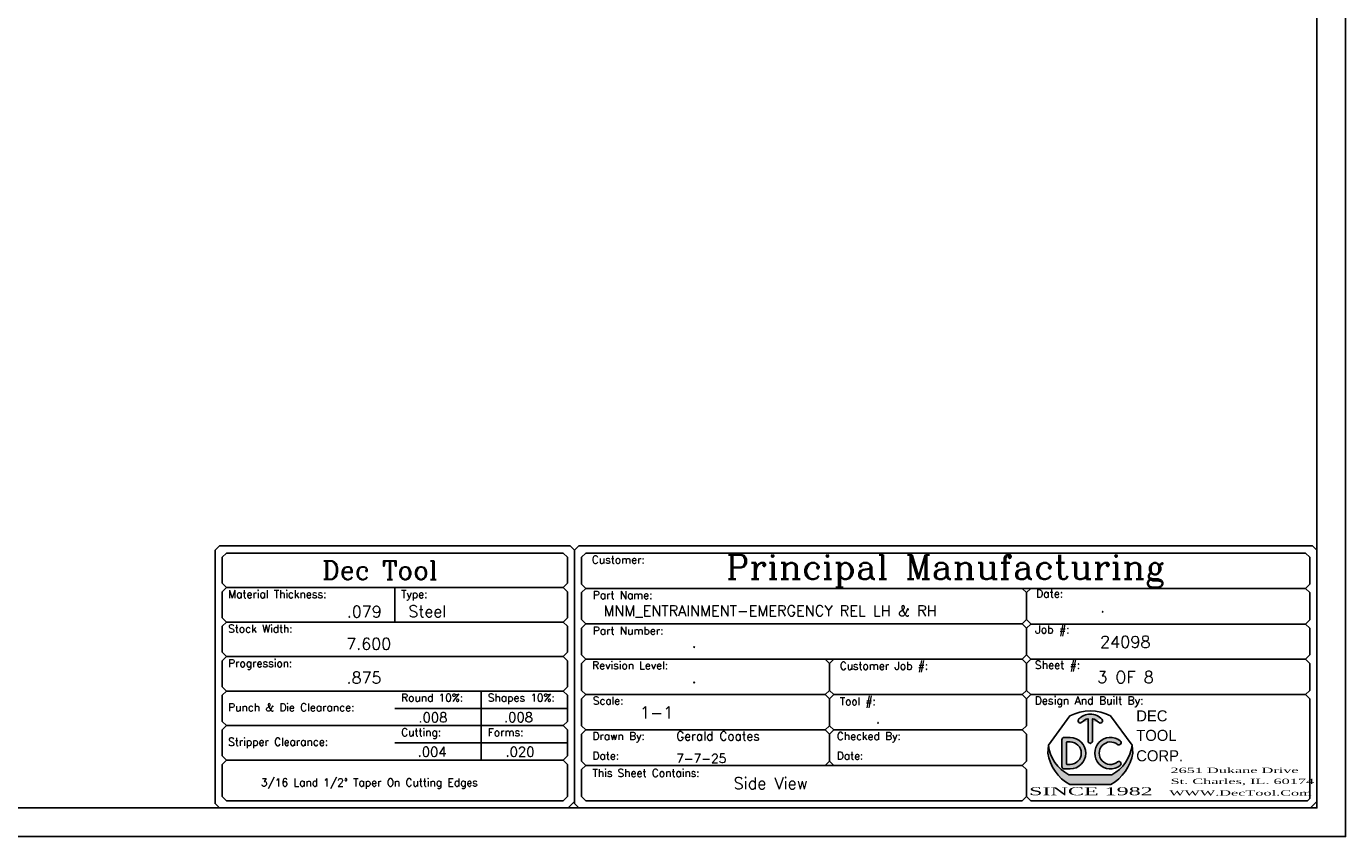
# Model space of a CAD drawing. Header units: inches. Extents: x -59 to 40, y -86 to 20.
# Tile 34 of 75: x 28 to 40, y -86 to -79. Entities that reach past the tile are written whole.
import ezdxf

# ---------------------------------------------------------------- set-up
doc = ezdxf.new("R2010")
doc.units = ezdxf.units.IN
doc.header["$MEASUREMENT"] = 0
doc.layers.add('SID-M-D', color=2, linetype='Continuous')
doc.layers.add('SID-M-S', color=7, linetype='Continuous')
doc.styles.add('C', font='COMPLEX.SHX')
doc.styles.add('DARREN', font='dutchi.ttf')
doc.styles.add('TITTLE', font='vinet.ttf')

# ---------------------------------------------------------------- blocks, each defined once
blk = doc.blocks.new('dm108485')
at = {"layer": 'SID-M-S'}
h = blk.add_hatch(color=5, dxfattribs=at)
edge = h.paths.add_edge_path()
edge.add_arc((-24.274016, 24.771245), 0.3125, 101.536958, 138.1897)
edge.add_arc((-24.553525, 25.021245), 0.0625, 138.1897, 318.1897, ccw=False)
edge.add_arc((-24.274016, 24.771245), 0.4375, 41.81029999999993, 138.1897, ccw=False)
edge.add_arc((-23.994474, 25.021208), 0.0625, -138.1439400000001, 41.85608500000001, ccw=False)
edge.add_arc((-24.274016, 24.771245), 0.3125, 41.791991, 78.46304)
edge.add_line((-24.211516, 25.077431), (-24.211516, 24.458747))
edge.add_arc((-24.274016, 24.458739), 0.0625, -180.0073369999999, 0.0073369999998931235, ccw=False)
edge.add_line((-24.336516, 24.458747), (-24.336516, 25.077431))
for color, points in [(44, [(-23.09113750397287, 24.12506353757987), (-23.11127244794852, 24.34654737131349), (-23.11127270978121, 24.34654772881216, -0.2467035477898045), (-23.67590065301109, 23.52124487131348), (-24.8721312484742, 23.52124487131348, -0.2467035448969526), (-25.43675927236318, 24.34654766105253), (-25.43675944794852, 24.34654742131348), (-25.45689447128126, 24.12506321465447, 0.2250527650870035), (-24.84472040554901, 23.2462442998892), (-23.70331161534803, 23.24624434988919, 0.2250528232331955)]), (5, [(-23.43839081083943, 24.46301805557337, 2.079481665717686), (-23.43832624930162, 23.77952329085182, 0.9974867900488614), (-23.51645796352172, 23.87709607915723, -2.078486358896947), (-23.51653168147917, 24.36545254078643, 0.9974776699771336)])]:
    blk.add_hatch(color=color, dxfattribs=at).paths.add_polyline_path(points)
h = blk.add_hatch(color=5, dxfattribs=at)
h.paths.add_polyline_path([(-24.83651594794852, 24.55874487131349), (-24.99901594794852, 24.55874487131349, 0.4142135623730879), (-25.06151594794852, 24.49624487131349), (-25.06151594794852, 23.74624487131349, 0.4142135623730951), (-24.99901594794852, 23.68374487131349), (-24.83651594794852, 23.68374487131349, 1)])
h.paths.add_polyline_path([(-24.83651594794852, 23.80874487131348), (-24.92651594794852, 23.80874487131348, -0.4142135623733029), (-24.93651594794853, 23.81874487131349), (-24.93651594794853, 24.42374487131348, -0.4142135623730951), (-24.92651594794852, 24.43374487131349), (-24.83651594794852, 24.43374487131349, -1)], flags=16)
at = {"layer": 'SID-M-S', "color": 44}
for p, q in [((-24.840673, 25.160426), (-25.436759, 24.346547)), ((-23.707359, 25.160426), (-23.111272, 24.346547))]:
    blk.add_line(p, q, dxfattribs=at)
at = {"layer": 'SID-M-S'}
for p, q in [((-25.436759, 24.346547), (-25.456894, 24.125063)), ((-25.061516, 24.496245), (-25.061516, 23.746245)), ((-24.836516, 24.558745), (-24.999016, 24.558745)), ((-24.936516, 23.818745), (-24.936516, 24.423745)), ((-24.926516, 24.433745), (-24.836516, 24.433745)), ((-23.111272, 24.346547), (-23.091137, 24.125063)), ((-24.836516, 23.683745), (-24.999016, 23.683745)), ((-24.926516, 23.808745), (-24.836516, 23.808745)), ((-23.6759, 23.521245), (-24.872131, 23.521245))]:
    blk.add_line(p, q, dxfattribs=at)
at = {"layer": 'SID-M-S', "linetype": 'Continuous'}
blk.add_line((-24.84472, 23.246244), (-23.703312, 23.246244), dxfattribs=at)
at = {"layer": 'SID-M-S'}
for points in [[(-24.041026, 24.97950400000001, 1), (-23.947923, 25.062911, 0.4472140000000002), (-24.600109, 25.062911)], [(-24.50694, 24.979578, -0.161305), (-24.336516, 25.077431), (-24.336516, 24.458747, 1.000128), (-24.211516, 24.458747), (-24.211516, 25.077431, -0.161387), (-24.041026, 24.97950400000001)]]:
    blk.add_lwpolyline(points, format="xyb", dxfattribs=at)
at = {"layer": 'SID-M-S', "color": 44}
blk.add_arc((-24.274016, 24.04624500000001), 1.25, 63.04274999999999, 116.9573, dxfattribs=at)
at = {"layer": 'SID-M-S'}
for centre, radius, start, end in [((-24.553525, 25.021245), 0.0625, 138.1897, 318.1897000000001), ((-24.36901600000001, 24.471245), 1.074999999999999, 186.6612, 242.0945000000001), ((-24.999016, 24.496245), 0.0625, 90.00001999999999, 180), ((-24.926516, 24.423745), 0.01, 90, 180), ((-24.836516, 24.121245), 0.4375, 270, 90), ((-24.836516, 24.121245), 0.3125, 270, 90), ((-23.711516, 24.121245), 0.4375, 51.37019699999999, 308.61381), ((-23.711516, 24.121245), 0.3125, 51.39486400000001, 308.5956), ((-24.179016, 24.471245), 1.074999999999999, 297.9055, 353.3388), ((-23.477584, 24.414334), 0.0625, 231.355952, 51.16382899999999), ((-24.224016, 24.331245), 1.25, 189.494, 240.2271), ((-24.324016, 24.331245), 1.25, 299.7729, 350.506), ((-23.477515, 23.828211), 0.0625, 308.3877470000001, 128.676102), ((-24.999016, 23.746245), 0.0625, 180, 270), ((-24.926516, 23.818745), 0.01, 180, 270)]:
    blk.add_arc(centre, radius, start, end, dxfattribs=at)
blk.add_point((-24.274016, 24.396245), dxfattribs=at)

msp = doc.modelspace()

# ---------------------------------------------------------------- linework, layer by layer
at = {"layer": 'SID-M-S'}
for p, q in [((30.00676117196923, -83.34638053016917), (30.04367516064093, -83.3094665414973)), ((30.04367516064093, -83.3094665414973), (32.96981774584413, -83.3094665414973)), ((33.00673173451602, -83.34638053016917), (32.96981774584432, -83.3094665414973)), ((33.12977836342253, -83.34638053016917), (33.16669235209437, -83.30946654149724)), ((39.41980484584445, -83.30946654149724), (33.16669235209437, -83.30946654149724)), ((39.41980484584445, -83.30946654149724), (39.45671883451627, -83.34638053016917)), ((30.00676117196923, -83.34638053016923), (30.00676117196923, -83.57255195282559)), ((33.00673173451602, -83.34638053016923), (33.00673173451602, -83.57255195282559)), ((33.12977836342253, -83.58016912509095), (33.12977836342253, -83.34638053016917)), ((39.45671883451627, -83.34638053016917), (39.45671883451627, -83.58016912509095)), ((30.00676117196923, -83.57255195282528), (30.04367516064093, -83.60946594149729)), ((30.00676117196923, -83.64637993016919), (30.04367516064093, -83.60946594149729)), ((30.00676117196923, -83.64637993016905), (30.00676117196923, -83.87255135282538)), ((30.04367516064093, -83.60946594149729), (32.96981774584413, -83.60946594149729)), ((31.50675817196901, -83.60946594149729), (31.50675817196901, -83.90946534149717)), ((33.00673173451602, -83.57255195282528), (32.96981774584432, -83.60946594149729)), ((33.00673173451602, -83.64637993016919), (32.96981774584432, -83.60946594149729)), ((33.00673173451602, -83.64637993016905), (33.00673173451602, -83.87255135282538)), ((33.16669235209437, -83.61708311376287), (33.12977836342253, -83.58016912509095)), ((33.12977836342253, -83.65399710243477), (33.16669235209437, -83.61708311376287)), ((33.12977836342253, -83.88778569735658), (33.12977836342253, -83.65399710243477)), ((39.41980484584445, -83.61708311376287), (33.16669235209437, -83.61708311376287)), ((36.95887226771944, -83.61708311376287), (36.99578625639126, -83.65399710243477)), ((37.03270024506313, -83.61708311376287), (36.99578625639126, -83.65399710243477)), ((36.99578625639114, -83.88778569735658), (36.99578625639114, -83.65399710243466)), ((39.41980484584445, -83.61708311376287), (39.45671883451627, -83.58016912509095)), ((39.45671883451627, -83.65399710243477), (39.41980484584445, -83.61708311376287)), ((39.45671883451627, -83.65399710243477), (39.45671883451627, -83.8898720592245)), ((30.00676117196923, -83.8725513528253), (30.04367516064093, -83.90946534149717)), ((30.00676117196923, -83.94637933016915), (30.04367516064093, -83.90946534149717)), ((30.04367516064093, -83.90946534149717), (32.96981774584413, -83.90946534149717)), ((33.00673173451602, -83.8725513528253), (32.96981774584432, -83.90946534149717)), ((33.00673173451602, -83.94637933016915), (32.96981774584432, -83.90946534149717)), ((33.16669235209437, -83.9246996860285), (33.12977836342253, -83.88778569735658)), ((36.95887226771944, -83.9246996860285), (36.99578625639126, -83.88778569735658)), ((36.99578625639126, -83.88778569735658), (37.03270024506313, -83.9246996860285)), ((39.45671883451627, -83.8898720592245), (39.41980484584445, -83.92678604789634)), ((30.00676117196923, -83.94637933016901), (30.00676117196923, -84.17255075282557)), ((33.00673173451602, -83.94637933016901), (33.00673173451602, -84.17255075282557)), ((33.12977836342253, -83.96161367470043), (33.16669235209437, -83.9246996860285)), ((33.12977836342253, -84.1954022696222), (33.12977836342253, -83.96161367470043)), ((36.95887226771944, -83.9246996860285), (33.16669235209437, -83.9246996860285)), ((36.99578625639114, -83.96161367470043), (36.95887226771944, -83.9246996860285)), ((37.03270024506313, -83.92678604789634), (36.99578625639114, -83.96370003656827)), ((36.99578625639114, -84.1954022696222), (36.99578625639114, -83.96370003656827)), ((37.03270024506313, -83.92678604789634), (39.41980484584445, -83.92678604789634)), ((39.41980484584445, -83.92678604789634), (39.45671883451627, -83.96370003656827)), ((39.45671883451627, -83.96370003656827), (39.45671883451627, -84.1954022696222)), ((30.00676117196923, -84.17255075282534), (30.04367516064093, -84.20946474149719)), ((30.00676117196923, -84.24637873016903), (30.04367516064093, -84.20946474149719)), ((30.00676117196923, -84.24637873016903), (30.00676117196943, -84.47255015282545)), ((30.04367516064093, -84.20946474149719), (32.96981774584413, -84.20946474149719)), ((33.00673173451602, -84.17255075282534), (32.96981774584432, -84.20946474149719)), ((33.00673173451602, -84.24637873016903), (32.96981774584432, -84.20946474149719)), ((33.00673173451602, -84.24637873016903), (33.00673173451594, -84.47255015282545)), ((33.16669235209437, -84.2323162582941), (33.12977836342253, -84.1954022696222)), ((33.12977836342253, -84.26923024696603), (33.16669235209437, -84.2323162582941)), ((36.95887226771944, -84.2323162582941), (33.16669235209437, -84.2323162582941)), ((35.24618038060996, -84.2323162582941), (35.28309436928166, -84.26923024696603)), ((35.32000835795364, -84.2323162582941), (35.28309436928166, -84.26923024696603)), ((36.95887226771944, -84.2323162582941), (36.99578625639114, -84.1954022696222)), ((36.99578625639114, -84.26923024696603), (36.95887226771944, -84.2323162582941)), ((36.99578625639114, -84.1954022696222), (37.03270024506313, -84.2323162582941)), ((37.03270024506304, -84.2323162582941), (36.99578625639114, -84.26923024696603)), ((37.03270024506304, -84.2323162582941), (39.41980484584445, -84.2323162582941)), ((39.45671883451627, -84.1954022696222), (39.41980484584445, -84.2323162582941)), ((39.41980484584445, -84.2323162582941), (39.45671883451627, -84.26923024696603)), ((33.12977836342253, -84.50301884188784), (33.12977836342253, -84.26923024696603)), ((35.28309436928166, -84.26923024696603), (35.28309436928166, -84.50301884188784)), ((36.99578625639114, -84.50301884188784), (36.99578625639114, -84.26923024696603)), ((39.45671883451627, -84.26923024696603), (39.45671883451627, -84.50301884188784)), ((30.00676117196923, -84.47255015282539), (30.04367516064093, -84.5094641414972)), ((33.00673173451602, -84.47255015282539), (32.96981774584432, -84.5094641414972)), ((30.00676117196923, -84.54637813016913), (30.04367516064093, -84.5094641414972)), ((30.00676117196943, -84.54637813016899), (30.00676117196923, -84.77254955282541)), ((30.04367516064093, -84.50946414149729), (32.96981774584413, -84.50946414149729)), ((32.25675667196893, -84.5094641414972), (32.25675667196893, -84.80946354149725)), ((33.00673173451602, -84.54637813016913), (32.96981774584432, -84.5094641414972)), ((33.00673173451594, -84.54637813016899), (33.00673173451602, -84.77254955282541)), ((33.12977836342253, -84.50301884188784), (33.16669235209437, -84.53993283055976)), ((33.12977836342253, -84.57684681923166), (33.16669235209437, -84.53993283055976)), ((33.12977836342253, -84.81063541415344), (33.12977836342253, -84.57684681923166)), ((35.24618038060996, -84.53993283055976), (33.16669235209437, -84.53993283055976)), ((35.28309436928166, -84.50301884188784), (35.24618038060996, -84.53993283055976)), ((35.24618038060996, -84.53993283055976), (35.28309436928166, -84.57684681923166)), ((35.28309436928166, -84.50301884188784), (35.32000835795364, -84.53993283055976)), ((35.32000835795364, -84.53993283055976), (35.28309436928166, -84.57684681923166)), ((35.28309436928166, -84.57684681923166), (35.28309436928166, -84.81063541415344)), ((36.95887226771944, -84.53993283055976), (35.32000835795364, -84.53993283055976)), ((36.95887226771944, -84.53993283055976), (36.99578625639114, -84.50301884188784)), ((36.99578625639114, -84.57684681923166), (36.95887226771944, -84.53993283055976)), ((36.99578625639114, -84.50301884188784), (37.03270024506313, -84.53993283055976)), ((37.03270024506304, -84.53993283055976), (36.99578625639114, -84.57684681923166)), ((36.99578625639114, -84.81063541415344), (36.99578625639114, -84.57684681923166)), ((37.03270024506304, -84.53993283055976), (39.41980484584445, -84.53993283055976)), ((39.45671883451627, -84.50301884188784), (39.41980484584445, -84.53993283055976)), ((39.41980484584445, -84.53993283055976), (39.45671883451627, -84.57684681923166)), ((39.45671883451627, -84.57684681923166), (39.45671883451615, -85.44348216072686)), ((31.50675817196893, -84.6594638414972), (33.00675517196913, -84.65946384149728)), ((30.00676117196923, -84.77254955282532), (30.04367516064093, -84.80946354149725)), ((30.00676117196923, -84.84637753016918), (30.04367516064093, -84.80946354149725)), ((30.04367516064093, -84.80946354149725), (32.96981774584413, -84.80946354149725)), ((32.25675667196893, -84.80946354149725), (32.25675667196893, -85.10946294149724)), ((33.00673173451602, -84.77254955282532), (32.96981774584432, -84.80946354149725)), ((33.00673173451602, -84.84637753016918), (32.96981774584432, -84.80946354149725)), ((33.16669235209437, -84.84754940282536), (33.12977836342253, -84.81063541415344)), ((35.28309436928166, -84.81063541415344), (35.24618038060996, -84.84754940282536)), ((35.28309436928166, -84.81063541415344), (35.32000835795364, -84.84754940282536)), ((36.99578625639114, -84.81063541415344), (36.95887226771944, -84.84754940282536)), ((30.00676117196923, -84.84637753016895), (30.00676117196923, -85.07254895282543)), ((33.00673173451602, -84.84637753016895), (33.00673173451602, -85.07254895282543)), ((33.12977836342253, -84.88446339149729), (33.16669235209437, -84.84754940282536)), ((33.12977836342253, -85.1182519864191), (33.12977836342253, -84.88446339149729)), ((35.24618038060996, -84.84754940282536), (33.16669235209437, -84.84754940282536)), ((35.24618038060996, -84.84754940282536), (35.28309436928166, -84.88446339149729)), ((35.32000835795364, -84.84754940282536), (35.28309436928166, -84.88446339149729)), ((35.28309436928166, -84.88446339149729), (35.28309436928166, -85.1182519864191)), ((36.95887226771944, -84.84754940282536), (35.32000835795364, -84.84754940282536)), ((36.95887226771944, -84.84754940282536), (36.99578625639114, -84.88446339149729)), ((36.99578625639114, -84.88446339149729), (36.99578625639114, -85.1182519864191)), ((31.50675817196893, -84.95946324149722), (33.00675517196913, -84.95946324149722)), ((30.00676117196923, -85.07254895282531), (30.04367516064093, -85.10946294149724)), ((30.00676117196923, -85.14637693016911), (30.04367516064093, -85.10946294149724)), ((30.00676117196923, -85.14637693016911), (30.00676117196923, -85.42589199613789)), ((30.04367516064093, -85.10946294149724), (32.96981774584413, -85.10946294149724)), ((33.00673173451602, -85.07254895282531), (32.96981774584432, -85.10946294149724)), ((33.00673173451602, -85.14637693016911), (32.96981774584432, -85.10946294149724)), ((33.00673173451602, -85.14637693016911), (33.00673173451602, -85.42589199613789)), ((33.16669235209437, -85.155165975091), (33.12977836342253, -85.1182519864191)), ((33.12977836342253, -85.1920799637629), (33.16669235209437, -85.155165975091)), ((36.95887226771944, -85.155165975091), (33.16669235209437, -85.155165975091)), ((35.28309436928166, -85.1182519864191), (35.24618038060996, -85.155165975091)), ((35.28309436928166, -85.1182519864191), (35.32000835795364, -85.155165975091)), ((36.99578625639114, -85.1182519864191), (36.95887226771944, -85.155165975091)), ((36.95887226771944, -85.155165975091), (36.99578625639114, -85.1920799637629)), ((33.12977836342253, -85.4258685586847), (33.12977836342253, -85.1920799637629)), ((36.99578625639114, -85.19207996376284), (36.99578625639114, -85.4258685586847)), ((30.00676117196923, -85.42589199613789), (30.04367516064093, -85.46280598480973)), ((30.04367516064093, -85.46280598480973), (32.96981774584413, -85.46280598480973)), ((33.00673173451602, -85.42589199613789), (32.96981774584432, -85.46280598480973)), ((33.16669235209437, -85.46278254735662), (33.12977836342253, -85.4258685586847)), ((36.95887226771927, -85.46278254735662), (33.16669235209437, -85.46278254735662)), ((36.95887226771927, -85.46278254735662), (36.99578625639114, -85.4258685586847)), ((36.99578625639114, -85.4258685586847), (37.03270024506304, -85.46278254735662)), ((39.43741844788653, -85.46278254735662), (37.03270024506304, -85.46278254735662)), ((39.45671883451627, -85.44348216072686), (39.43741844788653, -85.46278254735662))]:
    msp.add_line(p, q, dxfattribs=at)
at = {"layer": 'SID-M-S', "color": 7}
for points in [[(-7.731757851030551, -51.89929068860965), (39.76824214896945, -51.89929068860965), (39.76824214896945, -85.77430536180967), (-7.731757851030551, -85.77430536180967)], [(-7.481757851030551, -85.52430536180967), (-7.481757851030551, -52.14929068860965), (39.51824214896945, -52.14929068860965), (39.51824214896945, -85.52430536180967)]]:
    msp.add_lwpolyline(points, close=True, dxfattribs=at)
at = {"layer": 'SID-M-S'}
for points in [[(33.06825504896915, -83.28485721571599), (33.06825504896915, -85.46896595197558), (33.01291513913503, -85.52430586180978), (29.98215184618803, -85.52430586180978), (29.94523785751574, -85.48739187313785), (29.94523785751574, -83.28485721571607), (29.98215184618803, -83.24794322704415), (33.03134106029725, -83.24794322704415)], [(39.51824214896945, -83.28485721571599), (39.51824214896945, -85.46896595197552), (39.46290223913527, -85.52430586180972), (33.10516903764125, -85.52430586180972), (33.06825504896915, -85.4873918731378), (33.06825504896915, -83.28485721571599), (33.10516903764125, -83.24794322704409), (39.48132816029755, -83.24794322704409)]]:
    msp.add_lwpolyline(points, close=True, dxfattribs=at)

# ---------------------------------------------------------------- block references
at = {"layer": 'SID-M-S', "xscale": 0.3125435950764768, "yscale": 0.3125435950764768, "zscale": 0.3125435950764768}
msp.add_blockref('dm108485', (45.13604640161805, -92.58806412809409), dxfattribs=at)

# ---------------------------------------------------------------- texts
at = {"layer": 'SID-M-D', "style": 'C'}
for s, height, p in [('Customer:', 0.0672911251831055, (33.21910820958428, -83.40094163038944)), ('Material Thickness:', 0.0672911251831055, (30.05917702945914, -83.70094103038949)), ('Type:', 0.0672911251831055, (31.56167005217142, -83.70094103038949)), ('Part Name:', 0.0672911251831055, (33.22720047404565, -83.70919639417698)), ('Date:', 0.0686930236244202, (37.07874510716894, -83.69648417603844)), ('Stock Width:', 0.0672911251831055, (30.05917702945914, -84.00094043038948)), ('Part Number:', 0.0672911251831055, (33.22839122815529, -84.01824467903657)), ('Job #:', 0.0686930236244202, (37.07166736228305, -84.00853436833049)), ('Progression:', 0.0672911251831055, (30.05917702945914, -84.30093983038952)), ('Revision Level:', 0.0672911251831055, (33.22155367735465, -84.31923391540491)), ('Customer Job #:', 0.0672911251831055, (35.37242421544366, -84.3237913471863)), ('Sheet #:', 0.0686930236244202, (37.06812856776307, -84.3165579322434)), ('Round 10%%%:', 0.0672911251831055, (31.56167005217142, -84.60093923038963)), ('Shapes 10%%%:', 0.0672911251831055, (32.31512358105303, -84.60093923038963)), ('Scale:', 0.0672911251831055, (33.22627543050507, -84.62685048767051)), ('Tool #:', 0.0672911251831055, (35.37242421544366, -84.6314079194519)), ('Design And Built By:', 0.0686930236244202, (37.06639415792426, -84.62563604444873)), ('Punch & Die Clearance:', 0.0672911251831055, (30.05917702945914, -84.68415735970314)), ('Stripper Clearance:', 0.0672911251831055, (30.05917702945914, -84.9841567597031)), ('Cutting:', 0.0672911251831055, (31.56167005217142, -84.90093863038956)), ('Forms:', 0.0672911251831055, (32.31512358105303, -84.90093863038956)), ('Drawn By:', 0.0672911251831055, (33.22521741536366, -84.93446705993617)), ('Checked By:', 0.0672911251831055, (35.34674667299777, -84.93446705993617)), ('Date:', 0.0672911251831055, (33.22521741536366, -85.1053364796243)), ('Date:', 0.0672911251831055, (35.34674667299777, -85.1053364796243)), ('3/16 Land 1/2%%d Taper On Cutting Edges', 0.0672911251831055, (30.34291899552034, -85.33749980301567)), ('This Sheet Contains:', 0.0672911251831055, (33.22364190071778, -85.25423135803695))]:
    msp.add_text(s, height=height, dxfattribs=at).set_placement(p)
at = {"layer": 'SID-M-S', "style": 'C'}
for s, height, p in [('Principal Manufacturing', 0.213623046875, (34.38643086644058, -83.53749869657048)), ('Dec Tool', 0.1602169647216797, (30.87615781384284, -83.53836400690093)), ('.079', 0.1009366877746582, (31.08988553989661, -83.86918522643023)), ('Steel', 0.1009366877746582, (31.62468372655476, -83.86700152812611)), ('MNM_ENTRAINMENT-EMERGENCY REL LH & RH', 0.09228497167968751, (33.32021275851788, -83.85753407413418)), ('.', 0.102538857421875, (37.63403226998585, -83.8242819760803)), ('7.600', 0.1009366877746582, (31.08551619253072, -84.1494711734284)), ('.', 0.102538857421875, (34.08560041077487, -84.1318985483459)), ('24098', 0.102538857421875, (37.63403226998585, -84.13398491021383)), ('.875', 0.1009366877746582, (31.08770086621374, -84.44380371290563)), ('3 OF 8', 0.102538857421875, (37.6095336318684, -84.43951512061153)), ('.', 0.102538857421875, (34.08560041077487, -84.43951512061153)), ('.008', 0.0841139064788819, (31.71120678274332, -84.78104149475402)), ('.008', 0.0841139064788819, (32.45530915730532, -84.77885776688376)), ('1-1', 0.102538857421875, (33.63586488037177, -84.74713169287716)), ('.', 0.102538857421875, (35.68166312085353, -84.79040979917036)), ('Gerald Coates', 0.0769041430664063, (33.95169036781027, -84.93854371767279)), ('.004', 0.0841139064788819, (31.70465271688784, -85.07851815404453)), ('.020', 0.0841139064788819, (32.46841728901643, -85.07851815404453)), ('7-7-25', 0.0769041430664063, (33.95169036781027, -85.13289197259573)), ('Side View', 0.102538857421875, (34.44943129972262, -85.36184871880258))]:
    msp.add_text(s, height=height, dxfattribs=at).set_placement(p)
at = {"layer": 'SID-M-S', "color": 44, "style": 'TITTLE'}
for s, p in [('DEC', (37.94899496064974, -84.7727013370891)), ('TOOL', (37.94899496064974, -84.94240472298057)), ('CORP.', (37.94899496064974, -85.11982203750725))]:
    msp.add_text(s, height=0.0961301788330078, dxfattribs=at).set_placement(p)
at = {"layer": 'SID-M-S', "color": 44, "style": 'DARREN', "width": 2}
for s, height, p in [('2651 Dukane Drive', 0.0467192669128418, (38.24633130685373, -85.22172178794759)), ('St. Charles, IL. 60174', 0.0467192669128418, (38.24799029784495, -85.31728830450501)), ('SINCE 1982', 0.0692137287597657, (37.01773284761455, -85.41440887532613)), ('WWW.DecTool.Com', 0.0467192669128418, (38.23557243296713, -85.41817900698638))]:
    msp.add_text(s, height=height, dxfattribs=at).set_placement(p)

doc.saveas('drawing.dxf')
